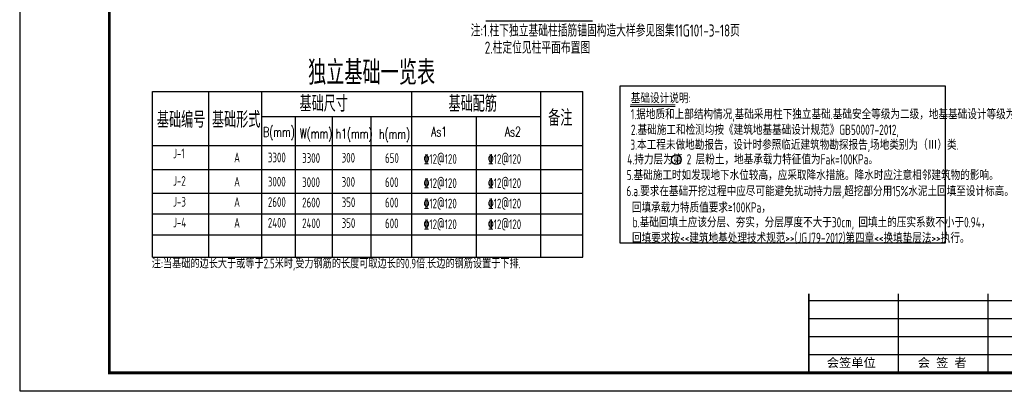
# Model space of a CAD drawing. Extents: x 4550910 to 19796140, y 148416 to 4611575.
# Tile 35 of 49: x 9687688 to 9715139, y 2249072 to 2259367. Entities that reach past the tile are written whole.
import ezdxf

# ---------------------------------------------------------------- set-up
doc = ezdxf.new("R2010")
doc.units = 0
doc.header["$LTSCALE"] = 1000
doc.layers.get('0').update_dxf_attribs({"linetype": 'CONTINUOUS'})
for name, color, linetype in [('COLU_DE_TEXT', 6, 'CONTINUOUS'), ('TEXT', 7, 'CONTINUOUS'), ('THICK', 6, 'CONTINUOUS'), ('THIN', 7, 'CONTINUOUS'), ('图框', 7, 'CONTINUOUS')]:
    doc.layers.add(name, color=color, linetype=linetype)
doc.styles.add('HZ2', font='txt.shx', dxfattribs={"width": 0.7, "height": 450})
doc.styles.add('ST', font='SimSun.ttf')
doc.styles.add('TSSD_Label', font='Tssdeng.shx', dxfattribs={"width": 0.7, "bigfont": 'hztxt.shx'})
doc.styles.add('TSSD_Norm', font='Tssdeng.shx', dxfattribs={"bigfont": 'hztxt.shx'})

msp = doc.modelspace()

# ---------------------------------------------------------------- linework, layer by layer
at = {"color": 7}
msp.add_line((9704711.9, 2256954.3), (9705964.3, 2256954.3), dxfattribs=at)
at = {"color": 7, "const_width": 21.6}
msp.add_lwpolyline([(9704711.9, 2257011), (9705964.3, 2257011)], dxfattribs=at)
msp.add_circle((9705995, 2255470.2), 134.7)
at = {"layer": 'COLU_DE_TEXT'}
msp.add_lwpolyline([(9704429.7, 2257522.5), (9713491.9, 2257522.5), (9713491.9, 2253138.7), (9704429.7, 2253138.7)], close=True, dxfattribs=at)
at = {"layer": 'TEXT'}
for p, q in [((9691394.5, 2257369.8), (9703390.3, 2257369.8)), ((9691394.5, 2252753.8), (9691394.5, 2257369.8)), ((9692961.4, 2252753.8), (9692961.4, 2257369.8)), ((9694435.6, 2252753.8), (9694435.6, 2257369.8)), ((9698621.4, 2252753.8), (9698621.4, 2257369.8)), ((9702221.4, 2252753.8), (9702221.4, 2257369.8)), ((9703390.3, 2252753.8), (9703390.3, 2257369.8)), ((9694435.6, 2256669.1), (9702221.4, 2256669.1)), ((9695377.4, 2252753.8), (9695377.4, 2256669.1)), ((9696407.3, 2252753.8), (9696407.3, 2256669.1)), ((9697486.7, 2252753.8), (9697486.7, 2256669.1)), ((9700421.4, 2252753.8), (9700421.4, 2256669.1)), ((9691394.5, 2255859.1), (9703390.3, 2255859.1)), ((9691394.5, 2255196.6), (9703390.3, 2255196.6)), ((9691394.5, 2254535.8), (9703390.3, 2254535.8)), ((9691394.5, 2253956.1), (9703390.3, 2253956.1)), ((9691394.5, 2253377.8), (9703390.3, 2253377.8)), ((9691394.5, 2253377.8), (9703390.3, 2253377.8)), ((9691394.5, 2252753.8), (9703390.3, 2252753.8)), ((9691394.5, 2252753.8), (9703390.3, 2252753.8)), ((9691394.5, 2252753.8), (9703390.3, 2252753.8)), ((9691394.5, 2252753.8), (9703390.3, 2252753.8))]:
    msp.add_line(p, q, dxfattribs=at)
at = {"layer": 'THIN'}
msp.add_lwpolyline([(9700688.7, 2259338.4), (9703661.9, 2259338.4)], dxfattribs=at)
at = {"layer": '图框'}
for p, q in [((9717188.3, 2251532.6), (9709688.3, 2251532.6)), ((9712188.3, 2249532.6), (9712188.3, 2251732.6)), ((9714688.3, 2249532.6), (9714688.3, 2251732.6)), ((9717188.3, 2251032.6), (9709688.3, 2251032.6)), ((9717188.3, 2250532.6), (9709688.3, 2250532.6)), ((9717188.3, 2250032.6), (9709688.3, 2250032.6))]:
    msp.add_line(p, q, dxfattribs=at)
at = {"layer": '图框', "color": 4}
msp.add_lwpolyline([(9729688.3, 2278732.6), (9687688.3, 2278732.6), (9687688.3, 2249032.6), (9729688.3, 2249032.6)], close=True, dxfattribs=at)
at = {"layer": '图框', "color": 4, "const_width": 80}
msp.add_lwpolyline([(9690188.3, 2249532.6), (9729188.3, 2249532.6), (9729188.3, 2278232.6), (9690188.3, 2278232.6)], close=True, dxfattribs=at)
at = {"layer": '图框', "const_width": 45}
msp.add_lwpolyline([(9709688.3, 2249532.6), (9709688.3, 2251732.6)], dxfattribs=at)

# ---------------------------------------------------------------- texts
at = {"layer": 'TEXT'}
for s, height, style, width, p in [('注:1.柱下独立基础柱插筋锚固构造大样参见图集11G101-3-18页', 337.5, 'TSSD_Norm', 0.7, (9700262.7, 2258896.6)), ('2.柱定位见柱平面布置图', 337.5, 'TSSD_Norm', 0.7, (9700654.7, 2258420.6)), ('独立基础一览表', 675, 'TSSD_Label', 0.75, (9695727.6, 2257554.1)), ('基础尺寸', 450, 'TSSD_Label', 0.75, (9695489, 2256804.6)), ('基础配筋', 450, 'TSSD_Label', 0.75, (9699642.9, 2256803.7)), ('基础设计说明:', 283.5, 'TSSD_Norm', 0.7, (9704725.3, 2257040.5)), ('基础编号', 450, 'TSSD_Label', 0.75, (9691513.8, 2256354.6)), ('基础形式', 450, 'TSSD_Label', 0.75, (9693048.5, 2256358.2)), ('备注', 450, 'TSSD_Label', 0.75, (9702421.3, 2256405.5)), ('1.据地质和上部结构情况,基础采用柱下独立基础.基础安全等级为二级，地基基础设计等级为丙级。', 283.5, 'TSSD_Norm', 0.7, (9704726.7, 2256593.4)), ('2.基础施工和检测均按《建筑地基基础设计规范》GB50007-2012,', 283.5, 'TSSD_Norm', 0.7, (9704728.4, 2256159.6)), ('B(mm)', 270, 'HZ2', 0.7, (9694475.2, 2256103.6)), ('W(mm)', 270, 'HZ2', 0.7, (9695496.6, 2256062)), ('h1(mm)', 270, 'HZ2', 0.7, (9696497.6, 2256055.2)), ('h(mm)', 270, 'HZ2', 0.7, (9697706.8, 2256046.1)), ('As1', 270, 'HZ2', 0.7, (9699156.9, 2256111.7)), ('As2', 270, 'HZ2', 0.7, (9701215.2, 2256111.7)), ('3.本工程未做地勘报告，设计时参照临近建筑物勘探报告,场地类别为（Ⅲ）类.', 283.5, 'TSSD_Norm', 0.7, (9704713.5, 2255742.7)), ('J-1', 270, 'TSSD_Norm', 0.7, (9691962.4, 2255505.9)), ('A', 270, 'TSSD_Label', 0.7, (9693667, 2255393.4)), ('3300', 270, 'TSSD_Label', 0.7, (9694607.3, 2255393.4)), ('3300', 270, 'TSSD_Label', 0.7, (9695562.9, 2255378.8)), ('300', 270, 'TSSD_Label', 0.7, (9696664.5, 2255386.4)), ('650', 270, 'TSSD_Label', 0.7, (9697873.7, 2255377.3)), ('%%13212@120', 270, 'TSSD_Label', 0.7, (9698948.1, 2255352.4)), ('%%13212@120', 270, 'TSSD_Label', 0.7, (9700743.4, 2255352.4)), ('5.基础施工时如发现地下水位较高，应采取降水措施。降水时应注意相邻建筑物的影响。', 283.5, 'TSSD_Norm', 0.7, (9704609, 2254896.9)), ('J-2', 270, 'TSSD_Norm', 0.7, (9691962.4, 2254740.9)), ('A', 270, 'TSSD_Label', 0.7, (9693667, 2254719.8)), ('3000', 270, 'TSSD_Label', 0.7, (9694607.3, 2254719.8)), ('3000', 270, 'TSSD_Label', 0.7, (9695562.9, 2254705.2)), ('300', 270, 'TSSD_Label', 0.7, (9696664.5, 2254712.8)), ('600', 270, 'TSSD_Label', 0.7, (9697873.7, 2254703.7)), ('%%13212@120', 270, 'TSSD_Label', 0.7, (9698948.1, 2254678.8)), ('%%13212@120', 270, 'TSSD_Label', 0.7, (9700743.4, 2254678.8)), ('6.a.要求在基础开挖过程中应尽可能避免扰动持力层,超挖部分用15%%%水泥土回填至设计标高。', 283.5, 'TSSD_Norm', 0.7, (9704603.4, 2254450.9)), ('J-3', 270, 'TSSD_Norm', 0.7, (9691962.4, 2254160.3)), ('A', 270, 'TSSD_Label', 0.7, (9693667, 2254152.9)), ('2600', 270, 'TSSD_Label', 0.7, (9694607.3, 2254152.9)), ('2600', 270, 'TSSD_Label', 0.7, (9695562.9, 2254138.3)), ('350', 270, 'TSSD_Label', 0.7, (9696664.5, 2254145.9)), ('600', 270, 'TSSD_Label', 0.7, (9697873.7, 2254136.8)), ('%%13212@120', 270, 'TSSD_Label', 0.7, (9698948.1, 2254111.8)), ('%%13212@120', 270, 'TSSD_Label', 0.7, (9700743.4, 2254111.8)), ('回填承载力特质值要求≥100KPa，', 283.5, 'TSSD_Norm', 0.7, (9704756.1, 2253995.3)), ('J-4', 270, 'TSSD_Norm', 0.7, (9691962.4, 2253582)), ('A', 270, 'TSSD_Label', 0.7, (9693667, 2253574.6)), ('2400', 270, 'TSSD_Label', 0.7, (9694607.3, 2253574.6)), ('2400', 270, 'TSSD_Label', 0.7, (9695562.9, 2253559.9)), ('350', 270, 'TSSD_Label', 0.7, (9696664.5, 2253567.6)), ('600', 270, 'TSSD_Label', 0.7, (9697873.7, 2253558.4)), ('%%13212@120', 270, 'TSSD_Label', 0.7, (9698948.1, 2253533.5)), ('%%13212@120', 270, 'TSSD_Label', 0.7, (9700743.4, 2253533.5)), ('b.基础回填土应该分层、夯实，分层厚度不大于30cm, 回填土的压实系数不小于0.94，', 283.5, 'TSSD_Norm', 0.7, (9704778.5, 2253583.3)), ('回填要求按<<建筑地基处理技术规范>>(JGJ79-2012)第四章<<换填垫层法>>执行。', 283.5, 'TSSD_Norm', 0.7, (9704759.5, 2253148.1)), ('注:当基础的边长大于或等于2.5米时,受力钢筋的长度可取边长的0.9倍.长边的钢筋设置于下排.', 270, 'TSSD_Label', 0.7, (9691368.9, 2252441.1))]:
    msp.add_text(s, height=height, dxfattribs=dict(at, style=style, width=width)).set_placement(p)
at = {"layer": 'THICK', "style": 'TSSD_Norm', "width": 0.7}
msp.add_text('4.持力层为第 2 层粉土，地基承载力特征值为Fak=100KPa。', height=283.5, dxfattribs=at).set_placement((9704625.6, 2255335.9))
at = {"layer": '图框', "style": 'ST'}
for s, p in [('会签单位', (9710190.7, 2249689.8)), ('会 签 者', (9712726.1, 2249689.8))]:
    msp.add_text(s, height=250, dxfattribs=at).set_placement(p)

doc.saveas('drawing.dxf')
